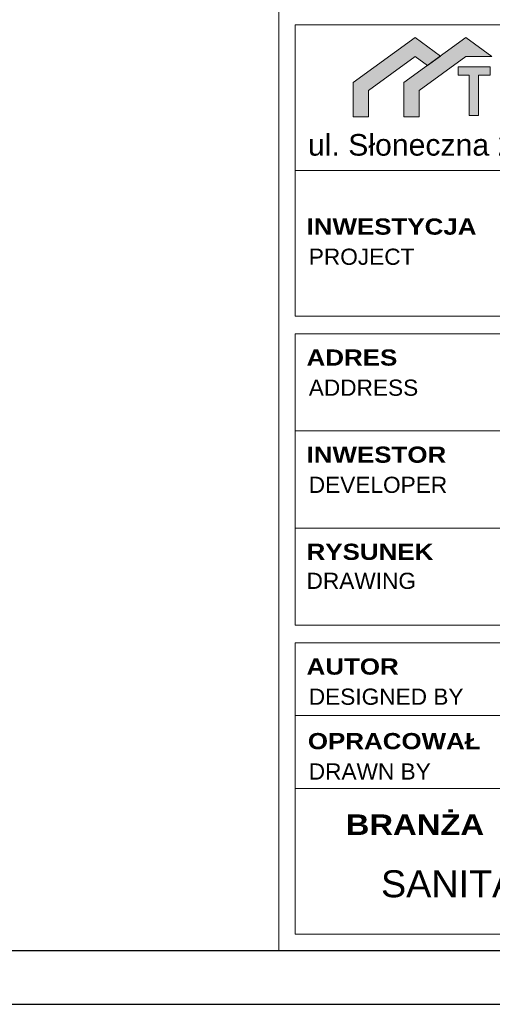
# Model space of a CAD drawing. Header units: inches. Extents: x -4.9 to 51.6, y -38.3 to 13.
# Tile 4 of 10: x 39 to 43.4, y -38.3 to -29.2. Entities that reach past the tile are written whole.
import ezdxf

# ---------------------------------------------------------------- set-up
doc = ezdxf.new("R2010")
doc.units = ezdxf.units.IN
doc.header["$MEASUREMENT"] = 0
doc.layers.add('_0', color=7, linetype='Continuous')
doc.layers.add('wymiar', color=7, linetype='Continuous', lineweight=13)
doc.styles.add('GENERATED_STYLE_2', font='arial.ttf')
doc.styles.add('GENERATED_STYLE_6', font='txt')

msp = doc.modelspace()

# ---------------------------------------------------------------- hatches: boundary and pattern name
at = {"layer": '_0', "linetype": 'Continuous', "lineweight": 9}
for color, points in [(150, [(42.1024, -29.7499), (42.1024, -30.0686), (42.2426, -30.0686), (42.2426, -29.8242), (42.6739, -29.5088), (42.7899, -29.5913), (42.9092, -29.5047), (42.6755, -29.334)]), (10, [(42.5713, -29.7499), (42.5713, -30.0686), (42.7115, -30.0686), (42.7115, -29.8242), (43.1428, -29.5088), (43.3838, -29.5088), (43.1445, -29.334), (42.9092, -29.5047), (42.7899, -29.5913)]), (256, [(43.0737, -29.6047), (43.0737, -29.6828), (43.1751, -29.6828), (43.1751, -30.0558), (43.2614, -30.0558), (43.2614, -29.6828), (43.3698, -29.6828), (43.3698, -29.6047)])]:
    msp.add_hatch(color=color, dxfattribs=at).paths.add_polyline_path(points)

# ---------------------------------------------------------------- linework, layer by layer
msp.add_lwpolyline([(9.5807, -8.5918), (9.5807, -38.2918), (51.5807, -38.2918), (51.5807, -8.5918), (9.5807, -8.5918)])
msp.add_lwpolyline([(10.0807, -9.0918), (10.0807, -37.7918), (51.0807, -37.7918), (51.0807, -9.0918)], close=True)
at = {"color": 150, "linetype": 'ByBlock', "lineweight": 9}
msp.add_lwpolyline([(42.2426, -30.0686), (42.2426, -29.8242), (42.6739, -29.5088), (42.7899, -29.5913), (42.9092, -29.5047), (42.6755, -29.334), (42.1024, -29.7499), (42.1024, -30.0686), (42.2426, -30.0686)], dxfattribs=at)
at = {"color": 10, "linetype": 'ByBlock', "lineweight": 9}
msp.add_lwpolyline([(42.7115, -30.0686), (42.7115, -29.8242), (43.1428, -29.5088), (43.3838, -29.5088), (43.1445, -29.334), (42.5713, -29.7499), (42.5713, -30.0686), (42.7115, -30.0686)], dxfattribs=at)
at = {"layer": '_0', "linetype": 'ByBlock', "lineweight": 9}
msp.add_lwpolyline([(43.0737, -29.6828), (43.1751, -29.6828), (43.1751, -30.0558), (43.2614, -30.0558), (43.2614, -29.6828), (43.3698, -29.6828), (43.3698, -29.6047), (43.0737, -29.6047), (43.0737, -29.6828)], dxfattribs=at)
at = {"layer": 'wymiar', "color": 0}
for p, q in [((41.4141, -37.7918), (41.4141, -29.0516)), ((41.5641, -35.6168), (50.9307, -35.6168)), ((41.5641, -36.2918), (50.9307, -36.2918))]:
    msp.add_line(p, q, dxfattribs=at)
at = {"layer": 'wymiar', "color": 0, "lineweight": 15, "ltscale": 20}
msp.add_line((41.4141, -29.2016), (41.4141, -32.215), dxfattribs=at)
at = {"layer": 'wymiar', "color": 0}
for points in [[(41.5641, -31.915), (50.9307, -31.915), (50.9307, -29.215), (41.5641, -29.215)], [(41.5641, -31.915), (50.9307, -31.915), (50.9307, -30.565), (41.5641, -30.565)], [(41.5641, -32.9784), (50.9307, -32.9784), (50.9307, -32.0784), (41.5641, -32.0784)], [(41.5641, -33.8784), (50.9307, -33.8784), (50.9307, -32.9784), (41.5641, -32.9784)], [(41.5641, -34.7784), (50.9307, -34.7784), (50.9307, -33.8784), (41.5641, -33.8784)], [(41.5641, -36.2918), (50.9307, -36.2918), (50.9307, -34.9418), (41.5641, -34.9418)], [(41.5641, -37.6418), (50.9307, -37.6418), (50.9307, -36.2918), (41.5641, -36.2918)]]:
    msp.add_lwpolyline(points, close=True, dxfattribs=at)

# ---------------------------------------------------------------- texts
at = {"layer": 'wymiar', "color": 0, "linetype": 'Continuous', "lineweight": 13, "attachment_point": 7}
for s, insert, char_height, style in [('{\\fArial|b0|i0|c238|p32;ul. Słoneczna 24, 97-420 Szczerców,}', (41.6827, -30.465), 0.2, 'GENERATED_STYLE_6'), ('{\\fArial Black|b1|i0|c238|p34;INWESTYCJA}', (41.6702, -31.1623), 0.15, 'GENERATED_STYLE_6'), ('{\\fArial|b0|i0|c238|p34;PROJECT}', (41.6905, -31.4416), 0.15, 'GENERATED_STYLE_2'), ('{\\fArial|b0|i0|c238|p34;    SANITARNA}', (41.9708, -37.3033), 0.25, 'GENERATED_STYLE_2')]:
    msp.add_mtext(s, dxfattribs=dict(at, insert=insert, char_height=char_height, style=style))
at = {"layer": 'wymiar', "color": 0, "attachment_point": 7}
for s, insert, char_height, style in [('{\\fArial Black|b1|i0|c238|p34;ADRES}', (41.6702, -32.3757), 0.15, 'GENERATED_STYLE_6'), ('{\\fArial|b0|i0|c238|p34;ADDRESS}', (41.6905, -32.655), 0.15, 'GENERATED_STYLE_2'), ('{\\fArial Black|b1|i0|c238|p34;INWESTOR}', (41.6702, -33.2757), 0.15, 'GENERATED_STYLE_6'), ('{\\fArial|b0|i0|c238|p34;DEVELOPER}', (41.6905, -33.555), 0.15, 'GENERATED_STYLE_2'), ('{\\fArial Black|b1|i0|c238|p34;RYSUNEK}', (41.6702, -34.1757), 0.15, 'GENERATED_STYLE_6'), ('{\\fArial|b0|i0|c238|p34;DRAWING}', (41.6701, -34.4448), 0.15, 'GENERATED_STYLE_2'), ('{\\fArial Black|b1|i0|c0|p34;AU\\fArial Black|b0|i0|c0|p34;T\\fArial Black|b1|i0|c0|p34;OR}', (41.6702, -35.2391), 0.15, 'GENERATED_STYLE_6'), ('{\\fArial|b0|i0|c238|p34;DESIGNED BY}', (41.6905, -35.5184), 0.15, 'GENERATED_STYLE_2'), ('{\\fArial Black|b1|i0|c0|p34;OPRACOWAŁ}', (41.682, -35.93), 0.15, 'GENERATED_STYLE_6'), ('{\\fArial|b0|i0|c238|p34;DRAWN BY}', (41.6905, -36.2093), 0.15, 'GENERATED_STYLE_2'), ('{\\fArial Black|b1|i0|c238|p34;BRANŻA}', (42.0319, -36.7222), 0.189824, 'GENERATED_STYLE_6')]:
    msp.add_mtext(s, dxfattribs=dict(at, insert=insert, char_height=char_height, style=style))

doc.saveas('drawing.dxf')
